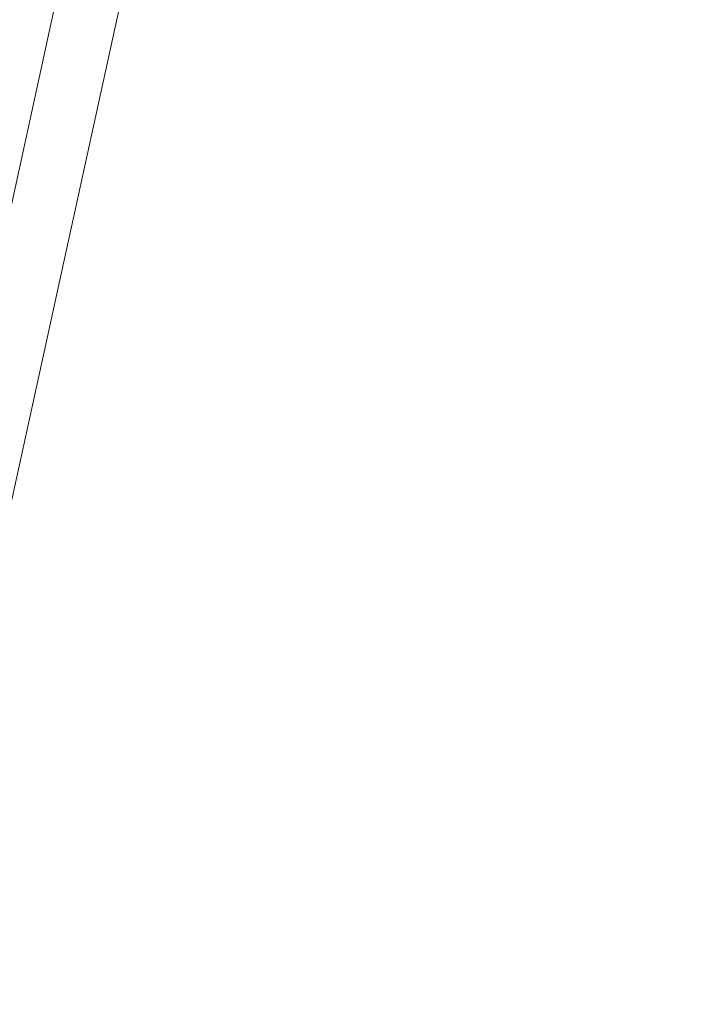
# Model space of a CAD drawing. Header units: metres. Extents: x 233012 to 233264, y 553571 to 554014.
# Tile 114 of 256: x 233196.6815 to 233196.7813, y 553801.0532 to 553801.201. Entities that reach past the tile are written whole.
import ezdxf

# ---------------------------------------------------------------- set-up
doc = ezdxf.new("R2010")
doc.units = ezdxf.units.M
doc.layers.add('A-NL30_stijlen_dorpels-pui', color=252, linetype='Continuous', lineweight=5)
doc.layers.add('A-NL30_wandopeningen', color=252, linetype='Continuous', lineweight=5)

# ---------------------------------------------------------------- blocks, each defined once
blk = doc.blocks.new('NLRS_31_WI_CWP_aluminium raam_gen_mie - AWS 65 BS kiep-2839039-01_Situatie')
at = {"layer": 'A-NL30_wandopeningen'}
blk.add_line((-0.2065, -0.0155), (0.2065, -0.0155), dxfattribs=at)
blk = doc.blocks.new('Rectangular Mullion - NLRS_31_CWM_vliesgevelprofiel bxh 50x200_gen_mie-2811612-01_Situatie')
at = {"layer": 'A-NL30_stijlen_dorpels-pui'}
blk.add_line((233203.5898, 553832.70425), (233203.70738, 553833.24153), dxfattribs=at)

msp = doc.modelspace()

# ---------------------------------------------------------------- block references
at = {"layer": 'A-NL30_stijlen_dorpels-pui'}
msp.add_blockref('Rectangular Mullion - NLRS_31_CWM_vliesgevelprofiel bxh 50x200_gen_mie-2811612-01_Situatie', (-6.92609, -31.65105), dxfattribs=at)
at = {"layer": 'A-NL30_wandopeningen', "rotation": 77.656729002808}
msp.add_blockref('NLRS_31_WI_CWP_aluminium raam_gen_mie - AWS 65 BS kiep-2839039-01_Situatie', (233196.69808, 553801.32718), dxfattribs=at)

doc.saveas('drawing.dxf')
